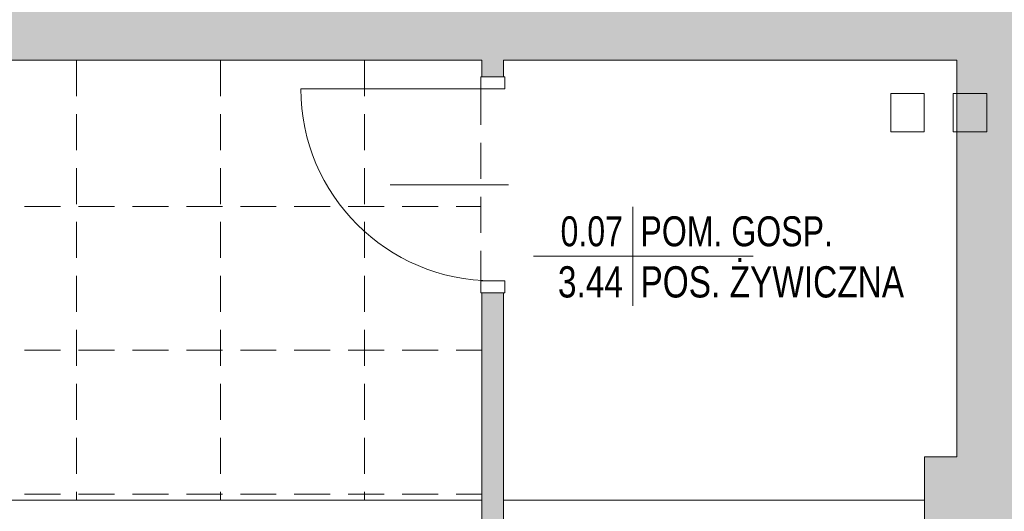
# Model space of a CAD drawing. Header units: millimetres. Extents: x -23540 to 53212, y -37964 to 41185.
# Tile 46 of 203: x -7147 to -6737, y -32094 to -31889. Entities that reach past the tile are written whole.
import ezdxf
from ezdxf.enums import TextEntityAlignment as Align

# ---------------------------------------------------------------- set-up
doc = ezdxf.new("R2010")
doc.units = ezdxf.units.MM
doc.linetypes.add('DASHEDX2', pattern=[1.5, 1, -0.5])
doc.layers.get('0').update_dxf_attribs({"lineweight": 18})
for name, color, linetype, lineweight in [('BA_drz', 7, 'Continuous', 18), ('BA_met', 7, 'Continuous', 18), ('PG_PRZERYWANE_ŚREDNIE', 1, 'DASHEDX2', 18), ('PG_WIDOKOWE_CIENKIE', 1, 'Continuous', 18), ('PG_ŚCIANY_DZIAŁOWE', 3, 'Continuous', 18)]:
    doc.layers.add(name, color=color, linetype=linetype, lineweight=lineweight)
doc.styles.add('ROMANS', font='bikromsw.shx', dxfattribs={"width": 0.8})

# ---------------------------------------------------------------- blocks, each defined once
blk = doc.blocks.new('bikmet')
blk.add_line((0, 1.65), (0, -1.65))
at = {"style": 'ROMANS', "width": 0.8}
blk.add_attdef('NRPOM', text='', height=1, dxfattribs=at).set_placement((-0.333, 0.333), align=Align.RIGHT)
blk.add_attdef('NWAPOM', (0.25, 0.333), '', height=1, dxfattribs=at)
blk.add_attdef('PODLOGA', text='', height=1.042, dxfattribs=at).set_placement((0.25, -0.333), align=Align.TOP_LEFT)
blk.add_attdef('RAREA', text='', height=1.042, dxfattribs=at).set_placement((-0.333, -0.333), align=Align.TOP_RIGHT)

msp = doc.modelspace()

# ---------------------------------------------------------------- hatches: boundary and pattern name
at = {"layer": 'PG_ŚCIANY_DZIAŁOWE', "true_color": 0x636466, "transparency": 33554610}
h = msp.add_hatch(color=251, dxfattribs=at)
h.dxf.hatch_style = 1
h.paths.add_polyline_path([(-6506.79, -31474.96), (-6543.71, -31474.96), (-6543.71, -31943.46), (-6717.71, -31943.46), (-6717.71, -31559.46), (-6717.71, -31451.46), (-6840.21, -31451.46), (-6840.21, -31469.96), (-6760.71, -31469.96), (-6760.71, -31680.46), (-7008.21, -31680.46), (-7008.21, -31469.96), (-6941.21, -31469.96), (-6941.21, -31451.46), (-7034.71, -31451.46), (-7034.71, -31469.96), (-7022.71, -31469.96), (-7022.71, -31698.96), (-6760.71, -31698.96), (-6760.71, -31884.96), (-7135.71, -31884.96), (-7135.71, -31469.96), (-7135.71, -31451.46), (-7185.71, -31451.46), (-7185.71, -31467.46), (-7154.21, -31467.46), (-7154.21, -31905.96), (-6954.71, -31905.96), (-6954.71, -31912.96), (-6945.71, -31912.96), (-6945.71, -31905.96), (-6756.71, -31905.96), (-6756.71, -32071.46), (-6770.21, -32071.46), (-6770.21, -32143.46), (-6695.16, -32143.46), (-6695.16, -31989.42), (-6506.79, -31989.42)])
h.paths.add_polyline_path([(-6543.71, -31334.96), (-6506.79, -31334.96), (-6506.79, -31300.46), (-6543.71, -31330.46)])
h = msp.add_hatch(color=251, dxfattribs=at)
h.dxf.hatch_style = 1
h.paths.add_polyline_path([(-6945.71, -32002.96), (-6954.71, -32002.96), (-6954.71, -32110.96), (-6945.71, -32110.96)])

# ---------------------------------------------------------------- linework, layer by layer
at = {"color": 251, "true_color": 0x636466}
for p, q in [((-7154.21, -31905.96), (-6954.71, -31905.96)), ((-6954.71, -31905.96), (-6954.71, -31912.96)), ((-6945.71, -31905.96), (-6756.71, -31905.96)), ((-6945.71, -31905.96), (-6945.71, -31912.96)), ((-6756.71, -31905.96), (-6756.71, -32071.46)), ((-6945.71, -31912.96), (-6954.71, -31912.96)), ((-6945.71, -31917.96), (-6954.71, -31917.96)), ((-6945.71, -31997.96), (-6954.71, -31997.96)), ((-6954.71, -32002.96), (-6954.71, -32110.96)), ((-6945.71, -32002.96), (-6945.71, -32110.96)), ((-6756.71, -32071.46), (-6770.21, -32071.46)), ((-6770.21, -32071.46), (-6770.21, -32143.46)), ((-6954.71, -32089.46), (-7320.71, -32089.46)), ((-6770.21, -32089.46), (-6945.71, -32089.46))]:
    msp.add_line(p, q, dxfattribs=at)
at = {"color": 251, "lineweight": 20, "true_color": 0x636466}
for p, q in [((-6945.71, -31912.96), (-6954.71, -31912.96)), ((-6945.21, -32002.96), (-6955.21, -32002.96)), ((-6945.71, -32002.96), (-6954.71, -32002.96))]:
    msp.add_line(p, q, dxfattribs=at)
at = {"layer": 'BA_drz', "color": 251, "true_color": 0x636466}
for p, q in [((-6955.21, -31917.96), (-6955.21, -31912.96)), ((-6945.21, -31912.96), (-6955.21, -31912.96)), ((-6945.21, -31917.96), (-6945.21, -31912.96)), ((-6950.21, -31917.96), (-7030.21, -31917.96)), ((-6945.21, -31917.96), (-6955.21, -31917.96)), ((-6993.02, -31957.9), (-6943.71, -31958.02)), ((-6945.21, -31997.96), (-6955.21, -31997.96)), ((-6955.21, -32002.96), (-6955.21, -31997.96)), ((-6945.21, -32002.96), (-6945.21, -31997.96))]:
    msp.add_line(p, q, dxfattribs=at)
msp.add_arc((-6950.21, -31917.96), 80, 180, 270, dxfattribs=at)
at = {"layer": 'BA_met', "color": 251, "true_color": 0x636466}
msp.add_line((-6933.18, -31987.76), (-6841.67, -31987.76), dxfattribs=at)
at = {"layer": 'PG_PRZERYWANE_ŚREDNIE', "color": 251, "lineweight": 15, "ltscale": 15, "true_color": 0x636466}
for p, q in [((-7123.71, -31905.96), (-7123.71, -32089.46)), ((-7063.71, -31905.96), (-7063.71, -32089.46)), ((-7003.71, -31905.96), (-7003.71, -32089.46)), ((-6955.21, -31917.96), (-6955.21, -31997.96)), ((-7325.46, -31966.96), (-6955.21, -31966.96)), ((-7325.46, -32026.96), (-6954.71, -32026.96)), ((-7325.46, -32086.96), (-6954.71, -32086.96))]:
    msp.add_line(p, q, dxfattribs=at)
at = {"layer": 'PG_WIDOKOWE_CIENKIE', "color": 251, "true_color": 0x636466}
for p, q in [((-6784.27, -31919.84), (-6770.27, -31919.84)), ((-6784.27, -31935.84), (-6784.27, -31919.84)), ((-6770.27, -31919.84), (-6770.27, -31935.84)), ((-6744.27, -31919.84), (-6758.27, -31919.84)), ((-6758.27, -31919.84), (-6758.27, -31935.84)), ((-6744.27, -31935.84), (-6744.27, -31919.84)), ((-6770.27, -31935.84), (-6784.27, -31935.84)), ((-6758.27, -31935.84), (-6744.27, -31935.84))]:
    msp.add_line(p, q, dxfattribs=at)

# ---------------------------------------------------------------- block references
at = {"layer": 'BA_met', "color": 251, "true_color": 0x636466, "xscale": 12.5, "yscale": 12.5, "zscale": 12.5}
msp.add_blockref('bikmet', (-6891.76, -31987.76), dxfattribs=at).add_auto_attribs({'NRPOM': '0.07', 'NWAPOM': 'POM. GOSP.', 'RAREA': '3.44', 'PODLOGA': 'POS. ŻYWICZNA'})

doc.saveas('drawing.dxf')
